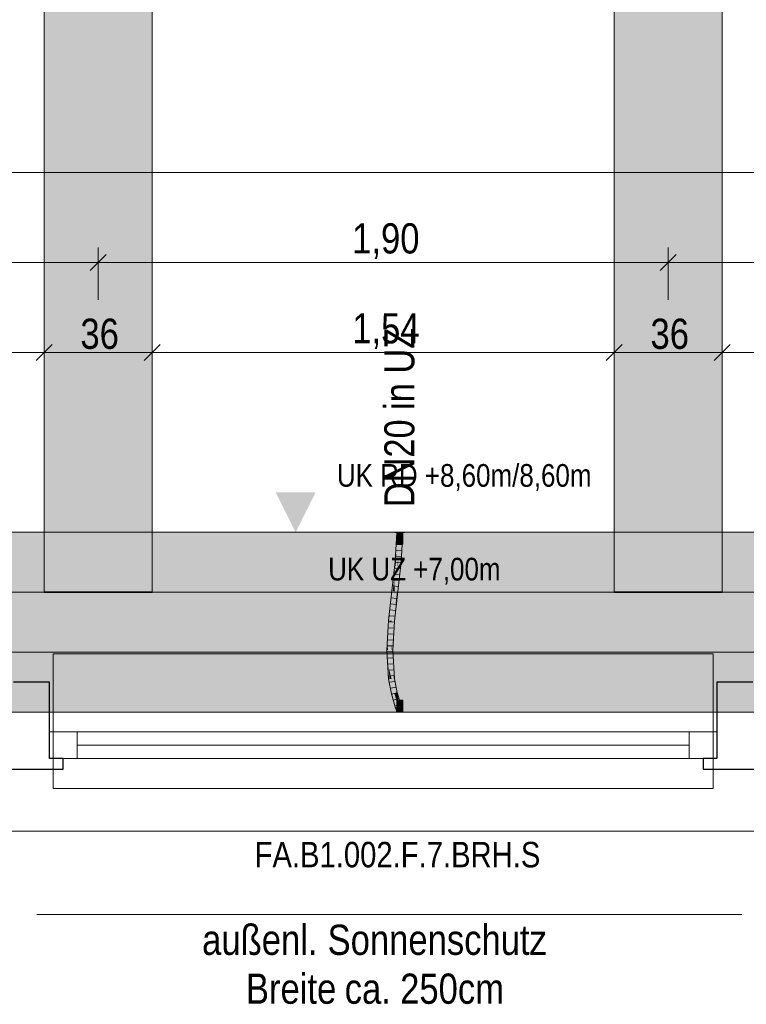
# Model space of a CAD drawing. Extents: x -720 to 300, y 62 to 1107.
# Tile 29 of 117: x -251 to -202, y 189 to 255. Entities that reach past the tile are written whole.
import ezdxf
from ezdxf.lldxf.tags import DXFTag

# ---------------------------------------------------------------- set-up
doc = ezdxf.new("R2010")
doc.units = 0
doc.layers.get('0').update_dxf_attribs({"lineweight": 35})
for name, color, linetype, lineweight, true_color in [('00_Beschriftung UZ', 3, 'Continuous', 13, 0x00ff00), ('30 -33 Aussenwände- 7 Fassade_ Elemente', 7, 'Continuous', 9, 0x00aacc), ('30 -35 Decken- 1 Konstruktion-Träger- Stahlbeton', 7, 'grob-A06G9FGE8I', 13, 0x33aa00), ('70 -72 Beschriftung- 1 Beschriftung allgemein', 7, 'Continuous', 9, 0xff6633), ('70 -76 Bemaßung- 2 Allgemein', 9, 'Continuous', 5, 0x808080), ('E_Leerrohr 20', 7, 'Continuous', 13, 0xcc0099), ('E_Leerrohr 20-Shading', 7, 'Continuous', 13, 0xcc0099)]:
    doc.layers.add(name, color=color, linetype=linetype, lineweight=lineweight, true_color=true_color)
doc.layers.add('70 -71 Achsen- 1 Gebäudeachsen', color=7, linetype='STRICHPUNKT2-A06G9FGD8I', lineweight=18)
doc.layers.add('Detailelementbeschriftung', color=7, linetype='Continuous', lineweight=9)
doc.layers.add('iwb_Schraffur_Unterzug', color=7, linetype='Continuous', lineweight=5, true_color=0xffffcc, plot=False)
doc.styles.get("Standard").update_dxf_attribs({"font": 'ARIALN.TTF'})
tags = doc.linetypes.add('grob-A06G9FGE8I', pattern=[14, 3, -8, 3]).pattern_tags.tags
tags[8:9] = [DXFTag(74, 4), DXFTag(75, 0), DXFTag(340, '0'), DXFTag(46, 0.0), DXFTag(50, 0.0), DXFTag(44, 0.0), DXFTag(45, 0.0)]
tags[6:7] = [DXFTag(74, 4), DXFTag(75, 0), DXFTag(340, '0'), DXFTag(46, 0.0), DXFTag(50, 0.0), DXFTag(44, 0.0), DXFTag(45, 0.0)]
tags[4:5] = [DXFTag(74, 4), DXFTag(75, 0), DXFTag(340, '0'), DXFTag(46, 0.0), DXFTag(50, 0.0), DXFTag(44, 0.0), DXFTag(45, 0.0)]
tags = doc.linetypes.add('STRICHPUNKT2', pattern=[12.7, 6.35, -3.175, 0, -3.175]).pattern_tags.tags
tags[10:11] = [DXFTag(74, 4), DXFTag(75, 0), DXFTag(340, '0'), DXFTag(46, 0.0), DXFTag(50, 0.0), DXFTag(44, 0.0), DXFTag(45, 0.0)]
tags[8:9] = [DXFTag(74, 4), DXFTag(75, 0), DXFTag(340, '0'), DXFTag(46, 0.0), DXFTag(50, 0.0), DXFTag(44, 0.0), DXFTag(45, 0.0)]
tags[6:7] = [DXFTag(74, 4), DXFTag(75, 0), DXFTag(340, '0'), DXFTag(46, 0.0), DXFTag(50, 0.0), DXFTag(44, 0.0), DXFTag(45, 0.0)]
tags[4:5] = [DXFTag(74, 4), DXFTag(75, 0), DXFTag(340, '0'), DXFTag(46, 0.0), DXFTag(50, 0.0), DXFTag(44, 0.0), DXFTag(45, 0.0)]
tags = doc.linetypes.add('STRICHPUNKT2-A06G9FGD8I', pattern=[12.7, 6.35, -3.175, 0, -3.175]).pattern_tags.tags
tags[10:11] = [DXFTag(74, 4), DXFTag(75, 0), DXFTag(340, '0'), DXFTag(46, 0.0), DXFTag(50, 0.0), DXFTag(44, 0.0), DXFTag(45, 0.0)]
tags[8:9] = [DXFTag(74, 4), DXFTag(75, 0), DXFTag(340, '0'), DXFTag(46, 0.0), DXFTag(50, 0.0), DXFTag(44, 0.0), DXFTag(45, 0.0)]
tags[6:7] = [DXFTag(74, 4), DXFTag(75, 0), DXFTag(340, '0'), DXFTag(46, 0.0), DXFTag(50, 0.0), DXFTag(44, 0.0), DXFTag(45, 0.0)]
tags[4:5] = [DXFTag(74, 4), DXFTag(75, 0), DXFTag(340, '0'), DXFTag(46, 0.0), DXFTag(50, 0.0), DXFTag(44, 0.0), DXFTag(45, 0.0)]

# ---------------------------------------------------------------- blocks, each defined once
blk = doc.blocks.new('Shading-A06G9FF58I', base_point=(-225.407, 216.193))
at = {"layer": 'E_Leerrohr 20-Shading', "color": 223, "true_color": 0xc57fb4}
for points in [[(-225.472, 219.033), (-225.412, 220.739), (-225.484, 218.894), (-225.506, 218.896)], [(-225.437, 219.431), (-225.412, 220.739), (-225.472, 219.033)], [(-225.412, 220.739), (-225.437, 219.431), (-225.349, 220.835), (-225.396, 219.907)], [(-225.412, 220.739), (-225.349, 220.835), (-225.407, 220.835)], [(-225.107, 218.863), (-225.007, 220.835), (-225.166, 218.868), (-225.149, 219.201)], [(-225.007, 220.835), (-225.066, 220.835), (-225.149, 219.201)], [(-225.477, 218.894), (-225.448, 218.891), (-225.472, 219.033), (-225.437, 219.431)], [(-225.437, 219.431), (-225.448, 218.891), (-225.396, 219.907)], [(-225.477, 218.894), (-225.472, 219.033), (-225.484, 218.894)], [(-225.983, 212.099), (-226.063, 212.988), (-226.023, 212.327)], [(-226.063, 212.988), (-225.935, 211.83), (-226.044, 212.988)], [(-226.063, 212.988), (-225.983, 212.099), (-225.935, 211.83), (-225.935, 211.829)], [(-225.935, 211.83), (-226.005, 212.988), (-226.044, 212.988)], [(-225.606, 211.075), (-225.671, 212.988), (-225.722, 212.988)], [(-225.606, 211.075), (-225.597, 211.89), (-225.671, 212.988), (-225.663, 212.988)], [(-225.946, 211.04), (-225.887, 211.046), (-226.023, 212.327), (-225.983, 212.099)], [(-225.983, 212.099), (-225.887, 211.046), (-225.935, 211.829)], [(-225.597, 211.89), (-225.606, 211.075), (-225.586, 211.077)], [(-225.548, 211.081), (-225.597, 211.89), (-225.586, 211.077)], [(-225.887, 211.046), (-225.946, 211.04), (-225.703, 210.077), (-225.76, 210.063)], [(-225.606, 211.075), (-225.429, 210.145), (-225.586, 211.077)], [(-225.429, 210.145), (-225.548, 211.081), (-225.586, 211.077)], [(-225.429, 210.145), (-225.424, 210.185), (-225.548, 211.081), (-225.537, 211.027)], [(-225.424, 210.185), (-225.407, 210.346), (-225.537, 211.027)], [(-225.418, 210.147), (-225.382, 210.156), (-225.424, 210.186), (-225.407, 210.346)], [(-225.372, 210.158), (-225.407, 210.346), (-225.382, 210.156)], [(-225.42, 209.132), (-225.703, 210.077), (-225.537, 209.321), (-225.76, 210.063)], [(-225.424, 210.185), (-225.429, 210.145), (-225.419, 210.147)], [(-225.419, 210.147), (-225.429, 210.145), (-225.396, 210.036)], [(-225.419, 210.147), (-225.418, 210.147), (-225.424, 210.185), (-225.424, 210.186)], [(-225.396, 210.036), (-225.418, 210.147), (-225.419, 210.147)], [(-225.279, 209.663), (-225.382, 210.156), (-225.418, 210.147)], [(-225.396, 210.036), (-225.266, 209.603), (-225.418, 210.147), (-225.279, 209.663)], [(-225.093, 209.231), (-225.372, 210.158), (-225.266, 209.603), (-225.382, 210.156)], [(-225.093, 209.231), (-225.266, 209.603), (-225.149, 209.214)], [(-225.537, 209.321), (-225.476, 209.115), (-225.436, 209.128)], [(-225.42, 209.132), (-225.537, 209.321), (-225.436, 209.128)], [(-225.436, 209.128), (-225.476, 209.115), (-225.416, 209.097), (-225.463, 209.079)], [(-225.408, 209.099), (-225.42, 209.132), (-225.416, 209.097), (-225.436, 209.128)], [(-225.354, 208.896), (-225.409, 208.89), (-225.354, 208.859), (-225.407, 208.859)], [(-225.354, 208.859), (-225.352, 208.859), (-225.354, 208.896), (-225.353, 208.897)], [(-225.352, 208.859), (-225.351, 208.859), (-225.353, 208.897), (-225.352, 208.897)], [(-225.349, 208.859), (-225.351, 208.897), (-225.351, 208.859), (-225.352, 208.897)], [(-225.087, 209.215), (-225.149, 209.214), (-225.138, 209.197)], [(-225.149, 209.214), (-225.142, 209.195), (-225.138, 209.197)], [(-225.007, 208.859), (-225.015, 208.934), (-225.066, 208.859), (-225.07, 208.928)], [(-225.007, 208.859), (-225.012, 208.934), (-225.015, 208.934)]]:
    blk.add_solid(points, dxfattribs=at)
at = {"layer": 'E_Leerrohr 20-Shading', "color": 231, "true_color": 0xe17fc9}
for points in [[(-225.307, 218.88), (-225.207, 220.835), (-225.396, 219.907), (-225.349, 220.835)], [(-225.207, 220.835), (-225.307, 218.88), (-225.237, 218.874)], [(-225.237, 218.874), (-225.166, 218.868), (-225.207, 220.835), (-225.149, 219.201)], [(-225.149, 219.201), (-225.066, 220.835), (-225.207, 220.835)], [(-225.396, 219.907), (-225.448, 218.891), (-225.359, 218.884)], [(-225.307, 218.88), (-225.396, 219.907), (-225.359, 218.884)], [(-225.579, 217.718), (-225.359, 218.884), (-225.448, 218.891)], [(-225.579, 217.718), (-225.527, 216.911), (-225.359, 218.884), (-225.337, 218.605)], [(-225.343, 218.432), (-225.393, 216.896), (-225.307, 218.88), (-225.386, 216.895)], [(-225.386, 216.895), (-225.266, 217.971), (-225.307, 218.88), (-225.237, 218.874)], [(-225.337, 218.605), (-225.307, 218.88), (-225.359, 218.884)], [(-225.337, 218.605), (-225.343, 218.432), (-225.307, 218.88)], [(-225.266, 217.971), (-225.166, 218.868), (-225.237, 218.874)], [(-225.337, 218.605), (-225.527, 216.911), (-225.343, 218.433), (-225.467, 216.905)], [(-225.467, 216.905), (-225.393, 216.896), (-225.343, 218.433)], [(-225.579, 217.718), (-225.667, 216.927), (-225.6, 216.92)], [(-225.527, 216.911), (-225.579, 217.718), (-225.6, 216.92)], [(-225.751, 214.943), (-225.667, 216.927), (-225.892, 214.955)], [(-225.667, 216.927), (-225.751, 214.943), (-225.6, 216.92), (-225.609, 216.604)], [(-225.624, 216.057), (-225.527, 216.911), (-225.6, 216.92)], [(-225.624, 216.057), (-225.393, 216.896), (-225.527, 216.911)], [(-225.624, 216.057), (-225.482, 216.052), (-225.393, 216.896), (-225.396, 216.81)], [(-225.396, 216.81), (-225.386, 216.895), (-225.393, 216.896)], [(-225.751, 214.943), (-225.624, 216.057), (-225.609, 216.604)], [(-225.751, 214.943), (-225.749, 214.943), (-225.624, 216.057), (-225.623, 216.057)], [(-225.623, 216.057), (-225.749, 214.943), (-225.576, 216.055), (-225.643, 214.934)], [(-225.643, 214.934), (-225.61, 214.931), (-225.576, 216.055), (-225.482, 216.052)], [(-225.987, 212.988), (-225.897, 214.879), (-225.997, 213.129)], [(-225.987, 212.988), (-225.863, 212.988), (-225.897, 214.879), (-225.756, 214.867)], [(-225.756, 214.867), (-225.751, 214.943), (-225.897, 214.879), (-225.892, 214.955)], [(-225.863, 212.988), (-225.744, 212.988), (-225.756, 214.867), (-225.728, 213.307)], [(-225.756, 214.867), (-225.728, 213.307), (-225.749, 214.943), (-225.643, 214.934)], [(-225.749, 214.943), (-225.751, 214.943), (-225.756, 214.867)], [(-225.728, 213.307), (-225.722, 212.988), (-225.643, 214.934), (-225.61, 214.931)], [(-226.005, 212.988), (-225.987, 212.988), (-225.997, 213.129)], [(-225.935, 211.83), (-225.747, 211.06), (-226.005, 212.988), (-225.987, 212.988)], [(-225.747, 211.06), (-225.863, 212.988), (-225.987, 212.988)], [(-225.722, 212.988), (-225.863, 212.988), (-225.606, 211.075), (-225.747, 211.06)], [(-225.744, 212.988), (-225.722, 212.988), (-225.728, 213.307)], [(-225.935, 211.83), (-225.887, 211.046), (-225.797, 211.055)], [(-225.747, 211.06), (-225.935, 211.83), (-225.797, 211.055)], [(-225.566, 210.111), (-225.797, 211.055), (-225.703, 210.077), (-225.887, 211.046)], [(-225.566, 210.111), (-225.747, 211.06), (-225.797, 211.055)], [(-225.606, 211.075), (-225.747, 211.06), (-225.429, 210.145), (-225.566, 210.111)], [(-225.337, 209.35), (-225.566, 210.111), (-225.42, 209.132), (-225.703, 210.077)], [(-225.396, 210.036), (-225.429, 210.145), (-225.337, 209.35), (-225.566, 210.111)], [(-225.281, 209.266), (-225.266, 209.603), (-225.381, 209.864), (-225.396, 210.036)], [(-225.337, 209.35), (-225.285, 209.173), (-225.381, 209.864), (-225.281, 209.266)], [(-225.231, 209.19), (-225.266, 209.603), (-225.266, 209.179), (-225.281, 209.266)], [(-225.149, 209.214), (-225.266, 209.603), (-225.231, 209.19)], [(-225.337, 209.35), (-225.42, 209.132), (-225.378, 209.145)], [(-225.378, 209.145), (-225.42, 209.132), (-225.387, 209.107), (-225.408, 209.099)], [(-225.387, 209.107), (-225.408, 209.099), (-225.394, 209.077), (-225.399, 209.075)], [(-225.394, 209.077), (-225.399, 209.075), (-225.396, 209.066)], [(-225.248, 209.07), (-225.266, 209.122), (-225.396, 209.066), (-225.394, 209.077)], [(-225.248, 209.07), (-225.396, 209.066), (-225.382, 209.026)], [(-225.266, 209.122), (-225.275, 209.147), (-225.394, 209.077), (-225.387, 209.107)], [(-225.275, 209.147), (-225.285, 209.173), (-225.387, 209.107), (-225.378, 209.145)], [(-225.248, 209.07), (-225.382, 209.026), (-225.232, 209.018), (-225.368, 208.98)], [(-225.285, 209.173), (-225.337, 209.35), (-225.378, 209.145)], [(-225.354, 208.984), (-225.368, 208.98), (-225.353, 208.938), (-225.358, 208.937)], [(-225.354, 208.913), (-225.352, 208.913), (-225.358, 208.937), (-225.353, 208.938)], [(-225.219, 208.965), (-225.232, 209.018), (-225.353, 208.938), (-225.354, 208.984)], [(-225.352, 208.913), (-225.354, 208.913), (-225.351, 208.897)], [(-225.352, 208.913), (-225.216, 208.944), (-225.353, 208.938), (-225.219, 208.965)], [(-225.351, 208.897), (-225.211, 208.912), (-225.352, 208.913), (-225.216, 208.944)], [(-225.351, 208.897), (-225.352, 208.913), (-225.351, 208.897)], [(-225.211, 208.912), (-225.351, 208.897), (-225.207, 208.859), (-225.349, 208.859)], [(-225.281, 209.266), (-225.285, 209.173), (-225.266, 209.179)], [(-225.231, 209.19), (-225.285, 209.173), (-225.228, 209.164), (-225.275, 209.147)], [(-225.228, 209.164), (-225.275, 209.147), (-225.225, 209.136), (-225.266, 209.122)], [(-225.225, 209.136), (-225.266, 209.122), (-225.22, 209.079), (-225.248, 209.07)], [(-225.215, 209.022), (-225.22, 209.079), (-225.23, 209.018), (-225.248, 209.07)], [(-225.248, 209.07), (-225.248, 209.07), (-225.23, 209.018), (-225.232, 209.018)], [(-225.215, 209.022), (-225.232, 209.018), (-225.211, 208.967), (-225.219, 208.965)], [(-225.228, 209.164), (-225.149, 209.214), (-225.231, 209.19)], [(-225.225, 209.136), (-225.162, 209.158), (-225.228, 209.164), (-225.154, 209.191)], [(-225.22, 209.079), (-225.176, 209.093), (-225.225, 209.136), (-225.162, 209.158)], [(-225.215, 209.022), (-225.189, 209.029), (-225.22, 209.079), (-225.176, 209.093)], [(-225.211, 208.967), (-225.219, 208.965), (-225.208, 208.912), (-225.211, 208.912)], [(-225.211, 208.967), (-225.199, 208.969), (-225.215, 209.022), (-225.189, 209.029)], [(-225.208, 208.912), (-225.205, 208.913), (-225.211, 208.967), (-225.199, 208.969)], [(-225.208, 208.912), (-225.211, 208.912), (-225.207, 208.859)], [(-225.207, 208.859), (-225.205, 208.913), (-225.208, 208.912)], [(-225.207, 208.859), (-225.066, 208.859), (-225.205, 208.913), (-225.07, 208.928)], [(-225.205, 208.913), (-225.07, 208.928), (-225.199, 208.969), (-225.081, 208.993)], [(-225.199, 208.969), (-225.081, 208.993), (-225.189, 209.029), (-225.096, 209.055)], [(-225.189, 209.029), (-225.096, 209.055), (-225.176, 209.093), (-225.113, 209.113)], [(-225.176, 209.093), (-225.113, 209.113), (-225.162, 209.158), (-225.132, 209.168)], [(-225.162, 209.158), (-225.132, 209.168), (-225.154, 209.191), (-225.142, 209.195)], [(-225.154, 209.191), (-225.142, 209.195), (-225.149, 209.214)]]:
    blk.add_solid(points, dxfattribs=at)
at = {"layer": 'E_Leerrohr 20-Shading', "color": 223, "true_color": 0xc67fb4}
for points in [[(-225.523, 218.692), (-225.667, 216.927), (-225.477, 218.894), (-225.579, 217.718)], [(-225.545, 218.114), (-225.579, 217.718), (-225.448, 218.891)], [(-225.477, 218.894), (-225.545, 218.114), (-225.448, 218.891)], [(-225.523, 218.692), (-225.506, 218.896), (-225.537, 218.615)], [(-225.506, 218.896), (-225.523, 218.692), (-225.484, 218.894)], [(-225.523, 218.692), (-225.477, 218.894), (-225.484, 218.894)], [(-225.266, 217.971), (-225.31, 217.211), (-225.107, 218.863), (-225.237, 217.706)], [(-225.266, 217.971), (-225.107, 218.863), (-225.166, 218.868)], [(-225.537, 218.615), (-225.657, 217.55), (-225.667, 216.927), (-225.71, 216.932)], [(-225.537, 218.615), (-225.667, 216.927), (-225.523, 218.692)], [(-225.657, 217.55), (-225.726, 216.934), (-225.71, 216.932)], [(-225.345, 216.971), (-225.266, 217.971), (-225.357, 216.892), (-225.386, 216.895)], [(-225.31, 217.211), (-225.266, 217.971), (-225.345, 216.971)], [(-225.31, 217.211), (-225.328, 216.889), (-225.237, 217.706)], [(-225.892, 214.955), (-225.667, 216.927), (-225.893, 214.955)], [(-225.726, 216.934), (-225.855, 215.409), (-225.856, 215.276), (-225.859, 215.256)], [(-225.726, 216.934), (-225.856, 215.276), (-225.71, 216.932)], [(-225.856, 215.276), (-225.667, 216.927), (-225.71, 216.932)], [(-225.855, 215.409), (-225.726, 216.934), (-225.841, 215.92)], [(-225.351, 216.891), (-225.537, 215.053), (-225.407, 216.193)], [(-225.351, 216.891), (-225.425, 216.436), (-225.537, 215.053), (-225.453, 216.105)], [(-225.482, 216.052), (-225.428, 216.419), (-225.396, 216.81)], [(-225.428, 216.419), (-225.425, 216.436), (-225.396, 216.81), (-225.386, 216.895)], [(-225.386, 216.895), (-225.425, 216.436), (-225.357, 216.892)], [(-225.425, 216.436), (-225.351, 216.891), (-225.357, 216.892)], [(-225.407, 216.193), (-225.328, 216.889), (-225.351, 216.891)], [(-225.351, 216.891), (-225.345, 216.971), (-225.357, 216.892)], [(-225.351, 216.891), (-225.328, 216.889), (-225.345, 216.971), (-225.31, 217.211)], [(-225.563, 214.927), (-225.453, 216.105), (-225.61, 214.931), (-225.465, 216.083)], [(-225.453, 216.105), (-225.563, 214.927), (-225.538, 215.096)], [(-225.53, 215.148), (-225.453, 216.105), (-225.538, 215.096)], [(-225.428, 216.419), (-225.482, 216.052), (-225.436, 216.32), (-225.465, 216.083)], [(-225.465, 216.083), (-225.453, 216.105), (-225.436, 216.32)], [(-225.453, 216.105), (-225.425, 216.436), (-225.428, 216.419)], [(-225.951, 214.96), (-225.893, 214.955), (-225.841, 215.92), (-225.855, 215.409)], [(-225.893, 214.955), (-225.977, 214.062), (-225.897, 214.879), (-225.997, 213.129)], [(-225.951, 214.96), (-225.962, 214.765), (-225.893, 214.955), (-225.977, 214.062)], [(-225.897, 214.879), (-225.892, 214.955), (-225.893, 214.955)], [(-225.855, 215.409), (-225.893, 214.955), (-225.859, 215.256)], [(-225.722, 212.988), (-225.563, 214.927), (-225.61, 214.931)], [(-225.722, 212.988), (-225.654, 213.149), (-225.563, 214.927), (-225.552, 214.926)], [(-225.563, 214.927), (-225.552, 214.926), (-225.538, 215.096)], [(-225.537, 215.053), (-225.53, 215.148), (-225.552, 214.926), (-225.538, 215.096)], [(-225.977, 214.062), (-225.962, 214.765), (-226.025, 213.55), (-226.028, 213.602)], [(-226.028, 213.602), (-226.041, 213.371), (-226.025, 213.55)], [(-226.025, 213.55), (-226.041, 213.371), (-225.997, 213.126), (-226.005, 212.988)], [(-225.997, 213.129), (-225.977, 214.062), (-225.997, 213.126), (-226.025, 213.55)], [(-226.041, 213.371), (-226.063, 212.988), (-226.044, 212.988)], [(-226.005, 212.988), (-226.041, 213.371), (-226.044, 212.988)], [(-225.654, 213.149), (-225.722, 212.988), (-225.671, 212.988)], [(-225.663, 212.988), (-225.654, 213.149), (-225.671, 212.988)], [(-225.416, 209.097), (-225.463, 209.079), (-225.401, 209.074), (-225.455, 209.055)], [(-225.382, 209.026), (-225.396, 209.066), (-225.455, 209.055), (-225.401, 209.074)], [(-225.382, 209.026), (-225.455, 209.055), (-225.438, 209.008)], [(-225.382, 209.026), (-225.438, 209.008), (-225.369, 208.98), (-225.425, 208.965)], [(-225.369, 208.98), (-225.425, 208.965), (-225.359, 208.937), (-225.415, 208.925)], [(-225.399, 209.075), (-225.408, 209.099), (-225.401, 209.074), (-225.416, 209.097)], [(-225.356, 208.91), (-225.359, 208.937), (-225.411, 208.897), (-225.415, 208.925)], [(-225.354, 208.896), (-225.356, 208.91), (-225.409, 208.89), (-225.411, 208.897)], [(-225.396, 209.066), (-225.399, 209.075), (-225.401, 209.074)], [(-225.368, 208.98), (-225.382, 209.026), (-225.369, 208.98), (-225.382, 209.026)], [(-225.358, 208.937), (-225.368, 208.98), (-225.359, 208.937), (-225.369, 208.98)], [(-225.354, 208.896), (-225.353, 208.897), (-225.359, 208.937), (-225.358, 208.937)], [(-225.358, 208.937), (-225.353, 208.897), (-225.358, 208.937), (-225.352, 208.897)], [(-225.352, 208.897), (-225.351, 208.897), (-225.358, 208.937)], [(-225.138, 209.197), (-225.142, 209.195), (-225.122, 209.172), (-225.132, 209.168)], [(-225.077, 209.188), (-225.087, 209.215), (-225.122, 209.172), (-225.138, 209.197)], [(-225.122, 209.172), (-225.132, 209.168), (-225.09, 209.121), (-225.113, 209.113)], [(-225.058, 209.132), (-225.077, 209.188), (-225.09, 209.121), (-225.122, 209.172)], [(-225.09, 209.121), (-225.113, 209.113), (-225.06, 209.065), (-225.096, 209.055)], [(-225.06, 209.065), (-225.096, 209.055), (-225.034, 209.003), (-225.081, 208.993)], [(-225.039, 209.071), (-225.058, 209.132), (-225.06, 209.065), (-225.09, 209.121)], [(-225.034, 209.003), (-225.081, 208.993), (-225.015, 208.934), (-225.07, 208.928)], [(-225.023, 209.005), (-225.039, 209.071), (-225.034, 209.003), (-225.06, 209.065)], [(-225.021, 208.991), (-225.023, 209.005), (-225.03, 208.989), (-225.034, 209.003)], [(-225.015, 208.934), (-225.012, 208.934), (-225.03, 208.989), (-225.021, 208.991)]]:
    blk.add_solid(points, dxfattribs=at)
blk = doc.blocks.new('Shading-A06G9FF78I', base_point=(-225.207, 220.047))
at = {"layer": 'E_Leerrohr 20-Shading', "color": 213, "true_color": 0xd67fc0}
for points in [[(-225.537, 220.847), (-225.537, 220.835), (-225.503, 220.847), (-225.502, 220.835)], [(-225.502, 220.835), (-225.207, 220.835), (-225.503, 220.847), (-225.207, 220.847)], [(-225.407, 220.047), (-225.207, 220.047), (-225.407, 220.835), (-225.207, 220.835)], [(-225.207, 220.847), (-225.207, 220.835), (-225.142, 220.847), (-225.142, 220.835)], [(-225.207, 220.047), (-225.007, 220.047), (-225.207, 220.835), (-225.007, 220.835)], [(-225.142, 220.835), (-224.877, 220.835), (-225.142, 220.847), (-224.877, 220.847)]]:
    blk.add_solid(points, dxfattribs=at)
blk = doc.blocks.new('Shading-A06G9FF98I', base_point=(-225.007, 209.647))
at = {"layer": 'E_Leerrohr 20-Shading', "color": 213, "true_color": 0xd67fc0}
for points in [[(-225.207, 209.647), (-225.407, 209.647), (-225.207, 208.859), (-225.407, 208.859)], [(-225.007, 209.647), (-225.207, 209.647), (-225.007, 208.859), (-225.207, 208.859)], [(-225.299, 208.859), (-225.537, 208.859), (-225.299, 208.847), (-225.537, 208.847)], [(-225.207, 208.847), (-225.207, 208.859), (-225.299, 208.847), (-225.299, 208.859)], [(-225.142, 208.859), (-225.207, 208.859), (-225.142, 208.847), (-225.207, 208.847)], [(-224.877, 208.847), (-224.877, 208.859), (-225.142, 208.847), (-225.142, 208.859)]]:
    blk.add_solid(points, dxfattribs=at)
blk = doc.blocks.new('Referenz-A06G9FGF8I')
at = {"layer": '00_Beschriftung UZ', "color": 0, "linetype": 'Continuous', "lineweight": 5, "ltscale": 0.13}
blk.add_line((-0.806, 220.847), (-682.312, 220.847), dxfattribs=at)
at = {"layer": '00_Beschriftung UZ', "color": 0, "linetype": 'Continuous', "lineweight": 0, "ltscale": 0.13}
for points in [[(-233.473, 223.517), (-232.141, 220.847), (-230.803, 223.515)], [(-233.473, 218.176), (-232.141, 220.847), (-230.803, 218.178)]]:
    blk.add_solid(points, dxfattribs=at)
at = {"layer": '30 -33 Aussenwände- 7 Fassade_ Elemente', "color": 0, "linetype": 'Continuous', "ltscale": 0.13}
for p, q in [((-154.806, 220.847), (-297.806, 220.847)), ((-248.539, 207.547), (-204.073, 207.547)), ((-248.539, 205.747), (-248.539, 207.547)), ((-204.073, 207.547), (-204.073, 205.747)), ((-204.073, 205.747), (-248.539, 205.747)), ((-300.906, 200.907), (-151.706, 200.907))]:
    blk.add_line(p, q, dxfattribs=at)
at = {"layer": '30 -33 Aussenwände- 7 Fassade_ Elemente', "color": 0}
for p, q in [((-248.306, 212.747), (-248.306, 207.547)), ((-204.306, 212.747), (-248.306, 212.747)), ((-204.306, 207.547), (-204.306, 212.747)), ((-246.706, 207.547), (-248.306, 207.547)), ((-248.306, 207.547), (-248.306, 205.747)), ((-246.706, 205.747), (-246.706, 207.547)), ((-246.706, 207.547), (-205.906, 207.547)), ((-205.906, 207.547), (-204.306, 207.547)), ((-205.906, 207.547), (-205.906, 205.747)), ((-204.306, 207.547), (-204.306, 205.747)), ((-246.706, 206.647), (-205.906, 206.647)), ((-248.306, 203.747), (-248.306, 205.747)), ((-248.306, 205.747), (-246.706, 205.747)), ((-205.906, 205.747), (-246.706, 205.747)), ((-204.306, 205.747), (-205.906, 205.747)), ((-204.306, 205.747), (-204.306, 203.747)), ((-204.306, 203.747), (-248.306, 203.747))]:
    blk.add_line(p, q, dxfattribs=at)
at = {"layer": '30 -33 Aussenwände- 7 Fassade_ Elemente', "color": 0, "linetype": 'Continuous', "lineweight": -2, "ltscale": 0.25}
for p, q in [((-248.539, 210.847), (-250.939, 210.847)), ((-248.539, 205.747), (-248.539, 210.847)), ((-201.673, 210.847), (-204.073, 210.847)), ((-204.073, 210.847), (-204.073, 205.747)), ((-247.639, 205.747), (-248.539, 205.747)), ((-247.639, 205.047), (-247.639, 205.747)), ((-204.973, 205.747), (-204.973, 205.047)), ((-204.073, 205.747), (-204.973, 205.747)), ((-251.839, 205.047), (-247.639, 205.047)), ((-204.973, 205.047), (-200.773, 205.047))]:
    blk.add_line(p, q, dxfattribs=at)
at = {"layer": '30 -33 Aussenwände- 7 Fassade_ Elemente', "color": 0, "linetype": 'Continuous', "lineweight": 18, "ltscale": 0.18}
for p, q in [((-248.539, 205.747), (-248.539, 207.547)), ((-248.539, 207.547), (-246.706, 207.547)), ((-246.706, 207.547), (-246.706, 205.747)), ((-205.906, 205.747), (-205.906, 207.547)), ((-205.906, 207.547), (-204.073, 207.547)), ((-204.073, 207.547), (-204.073, 205.747)), ((-205.906, 206.647), (-246.706, 206.647)), ((-246.706, 205.747), (-248.539, 205.747)), ((-204.073, 205.747), (-205.906, 205.747))]:
    blk.add_line(p, q, dxfattribs=at)
at = {"layer": '30 -35 Decken- 1 Konstruktion-Träger- Stahlbeton', "color": 0}
for p, q in [((-248.906, 216.847), (-248.906, 763.847)), ((-241.706, 216.847), (-241.706, 763.847)), ((-210.906, 216.847), (-210.906, 763.847)), ((-203.706, 216.847), (-203.706, 763.847)), ((5.694, 216.847), (-682.312, 216.847)), ((5.694, 208.847), (-682.312, 208.847))]:
    blk.add_line(p, q, dxfattribs=at)
at = {"layer": '30 -35 Decken- 1 Konstruktion-Träger- Stahlbeton', "color": 0, "linetype": 'Continuous', "lineweight": 35, "ltscale": 0.35}
for p, q in [((-248.906, 216.847), (-241.706, 216.847)), ((-210.906, 216.847), (-203.706, 216.847))]:
    blk.add_line(p, q, dxfattribs=at)
at = {"layer": '70 -71 Achsen- 1 Gebäudeachsen', "color": 0, "linetype": 'STRICHPUNKT2-A06G9FGD8I', "ltscale": 0.18}
blk.add_line((-682.312, 212.847), (77.244, 212.847), dxfattribs=at)
at = {"layer": '70 -72 Beschriftung- 1 Beschriftung allgemein', "color": 0, "linetype": 'Continuous', "ltscale": 0.13}
blk.add_line((-202.398, 195.349), (-249.398, 195.349), dxfattribs=at)
at = {"layer": '70 -76 Bemaßung- 2 Allgemein', "color": 0, "linetype": 'Continuous', "ltscale": 0.13}
for p, q in [((-1.866, 244.847), (-682.312, 244.847)), ((-245.306, 236.347), (-245.306, 239.847)), ((-245.306, 236.347), (-245.306, 239.847)), ((-207.306, 236.347), (-207.306, 239.847)), ((-207.306, 236.347), (-207.306, 239.847)), ((-246.366, 238.847), (-282.246, 238.847)), ((-244.306, 238.847), (-246.366, 238.847)), ((-246.306, 238.847), (-244.246, 238.847)), ((-208.366, 238.847), (-244.246, 238.847)), ((-206.306, 238.847), (-208.366, 238.847)), ((-208.306, 238.847), (-206.246, 238.847)), ((-170.366, 238.847), (-206.246, 238.847)), ((-248.906, 230.347), (-248.906, 233.847)), ((-248.906, 230.347), (-248.906, 233.847)), ((-241.706, 230.347), (-241.706, 233.847)), ((-241.706, 230.347), (-241.706, 233.847)), ((-210.906, 230.347), (-210.906, 233.847)), ((-210.906, 230.347), (-210.906, 233.847)), ((-203.706, 230.347), (-203.706, 233.847)), ((-203.706, 230.347), (-203.706, 233.847)), ((-249.966, 232.847), (-278.646, 232.847)), ((-247.906, 232.847), (-249.966, 232.847)), ((-249.906, 232.847), (-247.846, 232.847)), ((-242.766, 232.847), (-247.846, 232.847)), ((-240.706, 232.847), (-242.766, 232.847)), ((-242.706, 232.847), (-240.646, 232.847)), ((-211.966, 232.847), (-240.646, 232.847)), ((-209.906, 232.847), (-211.966, 232.847)), ((-211.906, 232.847), (-209.846, 232.847)), ((-204.766, 232.847), (-209.846, 232.847)), ((-202.706, 232.847), (-204.766, 232.847)), ((-204.706, 232.847), (-202.646, 232.847)), ((-173.966, 232.847), (-202.646, 232.847))]:
    blk.add_line(p, q, dxfattribs=at)
at = {"layer": '70 -76 Bemaßung- 2 Allgemein', "color": 0, "linetype": 'Continuous', "lineweight": 20, "ltscale": 0.2}
for p, q in [((-244.775, 239.377), (-245.837, 238.316)), ((-245.837, 238.316), (-244.775, 239.377)), ((-206.775, 239.377), (-207.837, 238.316)), ((-207.837, 238.316), (-206.775, 239.377)), ((-249.437, 232.316), (-248.375, 233.377)), ((-248.375, 233.377), (-249.437, 232.316)), ((-241.175, 233.377), (-242.237, 232.316)), ((-242.237, 232.316), (-241.175, 233.377)), ((-211.437, 232.316), (-210.375, 233.377)), ((-210.375, 233.377), (-211.437, 232.316)), ((-203.175, 233.377), (-204.237, 232.316)), ((-204.237, 232.316), (-203.175, 233.377))]:
    blk.add_line(p, q, dxfattribs=at)
at = {"layer": '00_Beschriftung UZ', "color": 0, "linetype": 'Continuous', "lineweight": 5, "ltscale": 0.13, "char_height": 1.51033, "attachment_point": 1}
for s, insert in [('{\\fArial Narrow;UK RD +8,60m/8,60m}', (-229.39, 225.397)), ('{\\fArial Narrow;UK UZ +7,00m}', (-229.973, 219.146))]:
    blk.add_mtext(s, dxfattribs=dict(at, insert=insert))
at = {"layer": '70 -72 Beschriftung- 1 Beschriftung allgemein', "color": 0, "linetype": 'Continuous', "ltscale": 0.13, "attachment_point": 1}
for s, insert, char_height in [('{\\fArial Narrow;FA.B1.002.F.7.BRH.S}', (-234.878, 200.196), 1.7), ('{\\fArial Narrow;außenl.}', (-238.374, 194.671), 2.01377), ('{\\fArial Narrow;Sonnenschutz}', (-230.013, 194.671), 2.01377), ('{\\fArial Narrow;Breite}', (-235.456, 191.409), 2.01377), ('{\\fArial Narrow;250cm}', (-225.175, 191.409), 2.01377), ('{\\fArial Narrow;ca.}', (-228.87, 191.409), 2.01377)]:
    blk.add_mtext(s, dxfattribs=dict(at, insert=insert, char_height=char_height))
at = {"layer": '70 -76 Bemaßung- 2 Allgemein', "color": 0, "linetype": 'Continuous', "ltscale": 0.13, "char_height": 2.01377, "attachment_point": 1}
for s, insert in [('{\\fArial Narrow;1,90}', (-228.374, 241.462)), ('{\\fArial Narrow;1,54}', (-228.37, 235.462)), ('{\\fArial Narrow;36}', (-246.488, 235.098)), ('{\\fArial Narrow;36}', (-208.488, 235.098))]:
    blk.add_mtext(s, dxfattribs=dict(at, insert=insert))
blk = doc.blocks.new('Referenz-A06G9FGH8I')
at = {"layer": 'iwb_Schraffur_Unterzug', "linetype": 'Continuous', "ltscale": 0.13}
for points in [[(-244.906, 216.847), (-248.906, 216.847), (-248.906, 763.847), (-241.706, 763.847), (-241.706, 216.847)], [(-206.906, 216.847), (-210.906, 216.847), (-210.906, 763.847), (-203.706, 763.847), (-203.706, 216.847)]]:
    blk.add_hatch(color=256, dxfattribs=at).paths.add_polyline_path(points)
for points in [[(-682.312, 220.847), (-2.306, 220.847), (-682.312, 218.594)], [(-682.312, 218.594), (-2.306, 220.847), (-2.306, 208.847)], [(-682.312, 218.594), (-2.306, 208.847), (-682.312, 213.352)], [(-682.312, 213.352), (-2.306, 208.847), (-682.312, 208.847)]]:
    blk.add_solid(points, dxfattribs=at)
blk = doc.blocks.new('Enddeckel-A06G9FKZ8I')
at = {"color": 0, "linetype": 'ByBlock', "lineweight": -2, "ltscale": 0.13}
for p, q in [((-225.407, 209.647), (-225.407, 208.859)), ((-225.29, 209.647), (-225.407, 209.647)), ((-225.125, 209.647), (-225.29, 209.647)), ((-225.007, 209.647), (-225.125, 209.647)), ((-225.007, 208.859), (-225.007, 209.647)), ((-225.537, 208.859), (-225.537, 208.847)), ((-225.344, 208.859), (-225.537, 208.859)), ((-225.344, 208.847), (-225.537, 208.847)), ((-225.29, 208.859), (-225.407, 208.859)), ((-225.071, 208.859), (-225.344, 208.859)), ((-225.071, 208.847), (-225.344, 208.847)), ((-225.125, 208.859), (-225.29, 208.859)), ((-225.007, 208.859), (-225.125, 208.859)), ((-224.877, 208.859), (-225.071, 208.859)), ((-224.877, 208.847), (-225.071, 208.847)), ((-224.877, 208.847), (-224.877, 208.859))]:
    blk.add_line(p, q, dxfattribs=at)
at = {"color": 0, "linetype": 'STRICHPUNKT2', "lineweight": 5, "ltscale": 0.13}
blk.add_line((-225.207, 208.859), (-225.207, 209.647), dxfattribs=at)
blk = doc.blocks.new('Enddeckel-A06G9FL18I')
at = {"color": 0, "linetype": 'ByBlock', "lineweight": -2, "ltscale": 0.13}
for p, q in [((-225.537, 220.847), (-225.537, 220.835)), ((-225.537, 220.847), (-225.344, 220.847)), ((-225.537, 220.835), (-225.344, 220.835)), ((-225.407, 220.835), (-225.407, 220.047)), ((-225.407, 220.835), (-225.29, 220.835)), ((-225.344, 220.847), (-225.071, 220.847)), ((-225.344, 220.835), (-225.071, 220.835)), ((-225.29, 220.835), (-225.125, 220.835)), ((-225.125, 220.835), (-225.007, 220.835)), ((-225.071, 220.847), (-224.877, 220.847)), ((-225.071, 220.835), (-224.877, 220.835)), ((-225.007, 220.047), (-225.007, 220.835)), ((-224.877, 220.835), (-224.877, 220.847)), ((-225.407, 220.047), (-225.29, 220.047)), ((-225.29, 220.047), (-225.125, 220.047)), ((-225.125, 220.047), (-225.007, 220.047))]:
    blk.add_line(p, q, dxfattribs=at)
at = {"color": 0, "linetype": 'STRICHPUNKT2', "lineweight": 5, "ltscale": 0.13}
blk.add_line((-225.207, 220.835), (-225.207, 220.047), dxfattribs=at)
blk = doc.blocks.new('Einzeiliger Text-A06G9FL38I')
at = {"color": 0, "lineweight": -2, "insert": (-226.227, 222.523), "char_height": 2, "attachment_point": 1, "rotation": 90}
blk.add_mtext('{\\fArial Narrow;DN20 in UZ}', dxfattribs=at)
blk = doc.blocks.new('Flexrohr-A06G9FL58I')
at = {"color": 0, "linetype": 'ByBlock', "lineweight": -2, "ltscale": 0.13}
for p, q in [((-225.407, 220.835), (-225.506, 218.896)), ((-225.407, 220.835), (-225.007, 220.835)), ((-225.007, 220.835), (-225.107, 218.863)), ((-225.436, 220.042), (-225.06, 220.029)), ((-225.416, 220.438), (-225.04, 220.432)), ((-225.456, 219.645), (-225.081, 219.627)), ((-225.506, 218.896), (-225.726, 216.934)), ((-225.499, 218.853), (-225.124, 218.822)), ((-225.476, 219.249), (-225.101, 219.224)), ((-225.107, 218.863), (-225.328, 216.889)), ((-225.543, 218.456), (-225.169, 218.423)), ((-225.632, 217.664), (-225.258, 217.626)), ((-225.588, 218.06), (-225.213, 218.025)), ((-225.726, 216.934), (-225.951, 214.96)), ((-225.721, 216.871), (-225.347, 216.829)), ((-225.676, 217.267), (-225.302, 217.227)), ((-225.328, 216.889), (-225.552, 214.926)), ((-225.766, 216.472), (-225.392, 216.432)), ((-225.857, 215.675), (-225.483, 215.64)), ((-225.812, 216.074), (-225.437, 216.036)), ((-225.951, 214.96), (-226.063, 212.988)), ((-225.943, 214.878), (-225.569, 214.847)), ((-225.902, 215.277), (-225.528, 215.243)), ((-225.552, 214.926), (-225.663, 212.988)), ((-225.966, 214.475), (-225.591, 214.451)), ((-226.013, 213.67), (-225.637, 213.659)), ((-225.989, 214.072), (-225.614, 214.055)), ((-226.063, 212.988), (-225.946, 211.04)), ((-226.044, 212.864), (-225.668, 212.867)), ((-226.035, 213.267), (-225.66, 213.263)), ((-225.663, 212.988), (-225.548, 211.081)), ((-226.02, 212.461), (-225.644, 212.472)), ((-225.995, 212.058), (-225.62, 212.076)), ((-225.971, 211.654), (-225.596, 211.681)), ((-225.946, 211.251), (-225.572, 211.286)), ((-225.946, 211.04), (-225.76, 210.063)), ((-225.897, 210.848), (-225.524, 210.897)), ((-225.548, 211.081), (-225.372, 210.159)), ((-225.821, 210.444), (-225.451, 210.514)), ((-225.76, 210.063), (-225.476, 209.115)), ((-225.741, 210.042), (-225.376, 210.132)), ((-225.625, 209.655), (-225.262, 209.753)), ((-225.372, 210.159), (-225.093, 209.231)), ((-225.509, 209.268), (-225.148, 209.374)), ((-225.476, 209.115), (-225.463, 209.079)), ((-225.463, 209.079), (-225.455, 209.055)), ((-225.455, 209.055), (-225.438, 209.008)), ((-225.438, 209.008), (-225.425, 208.965)), ((-225.425, 208.965), (-225.415, 208.925)), ((-225.415, 208.925), (-225.409, 208.89)), ((-225.409, 208.89), (-225.407, 208.859)), ((-225.401, 208.909), (-225.029, 208.966)), ((-225.093, 209.231), (-225.087, 209.215)), ((-225.087, 209.215), (-225.077, 209.188)), ((-225.077, 209.188), (-225.058, 209.132)), ((-225.058, 209.132), (-225.039, 209.071)), ((-225.039, 209.071), (-225.023, 209.005)), ((-225.023, 209.005), (-225.012, 208.934)), ((-225.012, 208.934), (-225.007, 208.859)), ((-225.407, 208.859), (-225.007, 208.859))]:
    blk.add_line(p, q, dxfattribs=at)

msp = doc.modelspace()

# ---------------------------------------------------------------- block references
at = {"color": 8, "lineweight": 25, "ltscale": 0.25, "true_color": 0x808080}
for name in ['Referenz-A06G9FGF8I', 'Referenz-A06G9FGH8I']:
    msp.add_blockref(name, (0, 0), dxfattribs=at)
at = {"layer": 'Detailelementbeschriftung', "ltscale": 0.13}
msp.add_blockref('Einzeiliger Text-A06G9FL38I', (0, 0), dxfattribs=at)
at = {"layer": 'E_Leerrohr 20'}
for name, p in [('Shading-A06G9FF58I', (-225.407, 216.193)), ('Shading-A06G9FF78I', (-225.207, 220.047)), ('Shading-A06G9FF98I', (-225.007, 209.647))]:
    msp.add_blockref(name, p, dxfattribs=at)
at = {"layer": 'E_Leerrohr 20', "ltscale": 0.13}
for name in ['Flexrohr-A06G9FL58I', 'Enddeckel-A06G9FL18I', 'Enddeckel-A06G9FKZ8I']:
    msp.add_blockref(name, (0, 0), dxfattribs=at)

doc.saveas('drawing.dxf')
